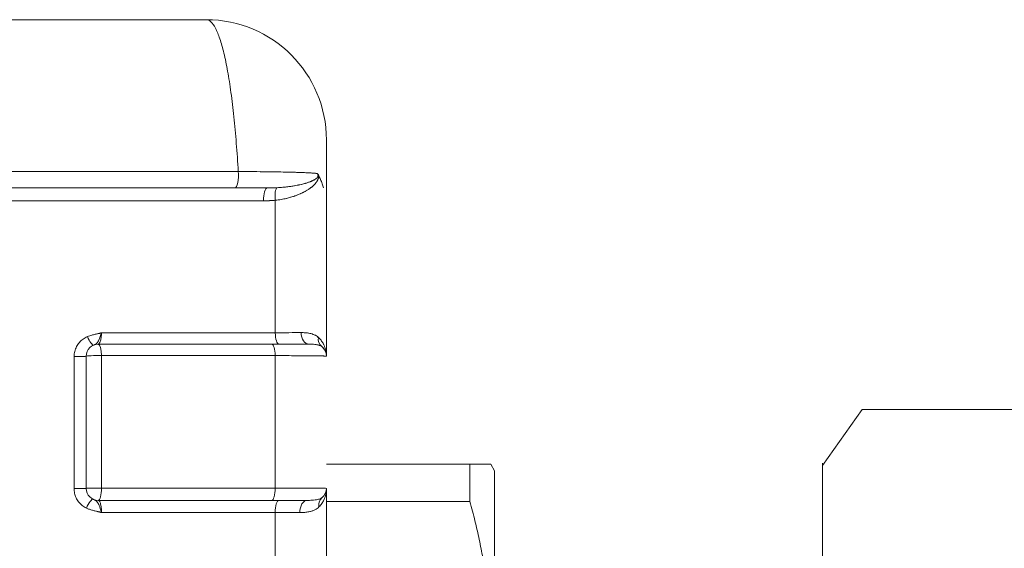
# Model space of a CAD drawing. Header units: centimetres. Extents: x -122 to 72759, y 3298 to 43172.
# Tile 201 of 243: x 31578.65 to 31582.75, y 17265.03 to 17267.22. Entities that reach past the tile are written whole.
import ezdxf
from ezdxf.enums import TextEntityAlignment as Align

# ---------------------------------------------------------------- set-up
doc = ezdxf.new("R2010")
doc.units = ezdxf.units.CM
doc.header["$MEASUREMENT"] = 0
doc.layers.get('0').update_dxf_attribs({"lineweight": 5})
doc.layers.add('San_urządzenia', color=158, linetype='Continuous', lineweight=25)
doc.styles.add('CP_ATTR', font='ROMANS.SHX')

# ---------------------------------------------------------------- blocks, each defined once
blk = doc.blocks.new('G$C4145E6B9')
at = {"color": 0, "linetype": 'Continuous', "lineweight": 0, "extrusion": (0, 1, 0)}
for p, q in [((105.5, -42.161), (-69, -42.161)), ((110.5, -49.161), (110.5, -47.161)), ((27.714, -48.477), (106.827, -48.477)), ((27.7, -49.161), (106.695, -49.161)), ((110.5, -56.161), (110.5, -49.161)), ((27.715, -49.696), (107.886, -49.696)), ((101.135, -55.186), (108.37, -55.186)), ((108.222, -55.661), (101, -55.661)), ((100.5, -61.661), (100.5, -56.161)), ((108.367, -56.138), (101.135, -56.138)), ((110.5, -60.661), (116.474, -60.661)), ((116.474, -62.208), (116.474, -60.661)), ((117.5, -60.939), (117.34, -60.661)), ((117.5, -75.661), (117.5, -60.939)), ((101.135, -61.648), (108.367, -61.648)), ((110.5, -69.161), (110.5, -61.661)), ((101, -62.161), (108.222, -62.161)), ((110.5, -62.208), (116.474, -62.208)), ((108.37, -62.672), (101.135, -62.672))]:
    blk.add_line(p, q, dxfattribs=at)
at = {"color": 0, "linetype": 'Continuous', "lineweight": 0}
for centre, radius, start, end in [((105.5, -47.161), 5, 0, 90), ((101, -56.161), 0.5, 90, 180)]:
    blk.add_arc(centre, radius, start, end, dxfattribs=at)
at = {"color": 0, "linetype": 'Continuous', "lineweight": 0, "extrusion": (0, 0, -1)}
for centre, start, end in [((-110, -56.161), 127.5613, 179.995), ((-101, -61.661), 270, 0), ((-110, -61.661), 180, 230.2628)]:
    blk.add_arc(centre, 0.5, start, end, dxfattribs=at)
at = {"color": 0, "linetype": 'Continuous', "lineweight": 0}
for centre, major_axis, ratio, start_param, end_param in [((106.695, -48.661), (0, -0.5), 0.285585, -0.000006, 1.948102), ((108.03, -49.661), (0, 0.5), 0.289361, 0, 1.640195), ((108.515, -49.642), (-0.045, 0.498), 0.29527, 0.151218, 1.614094), ((108.515, -55.161), (0, -0.5), 0.290406, -1.521506, 0), ((109.77, -55.161), (0, -0.5), 0.649115, -1.531498, 0), ((100.659, -55.328), (0.151, -0.37), 0.267958, -1.627666, -0.0001), ((110.61, -55.368), (-0.305, -0.396), 0.832967, -0.976205, -0.000011), ((100.1, -56.161), (0.4, 0), 0.047365, -1.841743, 0.000002), ((101, -56.161), (-0.5, 0), 0.047289, -1.843793, 0), ((100.02, -68.661), (0, -263.52), 0.000102, -1.618181, -1.597325), ((100.1, -61.661), (0.4, 0), 0.026525, -1.841796, -0.000001), ((101, -61.661), (-0.5, 0), 0.026482, -1.843846, 0), ((108.222, -61.661), (0, -0.5), 0.289047, 0, 1.5963), ((107.5, -61.661), (-3, 0), 0.004468, -3.14159, -1.863917), ((107.409, -62.66), (3.118, 0), 0.003854, -1.257426, -0.881625)]:
    blk.add_ellipse(centre, major_axis=major_axis, ratio=ratio, start_param=start_param, end_param=end_param, dxfattribs=at)
at = {"color": 0, "linetype": 'Continuous', "lineweight": 0, "extrusion": (0, 0, -1)}
for centre, major_axis, ratio, start_param, end_param in [((108.145, -68.662), (-0.001, -261.825), 0.00086, -1.643372, -1.622289), ((107.4, -55.159), (-3.125, 0.001), 0.008823, -2.284596, -1.88655), ((101, -56.161), (0, 0.5), 0.269898, 0, 1.525243), ((108.222, -56.161), (0, 0.5), 0.289198, 0, 1.525243), ((101.101, -68.661), (0, -264.83), 0.000126, -1.618101, -1.597281), ((108.216, -68.661), (0.002, -263.325), 0.000575, -1.618369, -1.597429), ((101, -61.661), (0, -0.5), 0.269757, -1.5963, 0), ((100.614, -62.474), (0.172, 0.361), 0.235485, -1.70717, -0.000035), ((108.515, -62.661), (0, 0.5), 0.290199, -1.592696, -0.002016), ((109.707, -62.661), (0, 0.5), 0.630719, -1.588599, 0), ((110.639, -62.43), (-0.32, 0.384), 0.844307, -0.970061, 0.000014), ((108.152, -68.661), (0, -261.793), 0.000836, -1.593675, -1.572703)]:
    blk.add_ellipse(centre, major_axis=major_axis, ratio=ratio, start_param=start_param, end_param=end_param, dxfattribs=at)
at = {"color": 0, "linetype": 'Continuous', "lineweight": 0}
for points, knots in [([(105.5, -42.161), (105.565, -42.161), (105.63, -42.192), (105.694, -42.252), (105.758, -42.312), (105.82, -42.401), (105.882, -42.519), (105.944, -42.637), (106.004, -42.783), (106.062, -42.957), (106.121, -43.13), (106.177, -43.331), (106.232, -43.556), (106.286, -43.782), (106.338, -44.033), (106.388, -44.307), (106.437, -44.58), (106.484, -44.876), (106.527, -45.193), (106.571, -45.51), (106.611, -45.848), (106.649, -46.202), (106.686, -46.556), (106.72, -46.926), (106.749, -47.307), (106.779, -47.688), (106.805, -48.079), (106.827, -48.477)], [0, 0, 0, 0, 0.111111, 0.111111, 0.111111, 0.222222, 0.222222, 0.222222, 0.333333, 0.333333, 0.333333, 0.444444, 0.444444, 0.444444, 0.555556, 0.555556, 0.555556, 0.666667, 0.666667, 0.666667, 0.777778, 0.777778, 0.777778, 0.888889, 0.888889, 0.888889, 1, 1, 1, 1]), ([(110.112, -48.558), (110.108, -48.558), (110.103, -48.558), (110.098, -48.557), (110.039, -48.552), (109.97, -48.546), (109.889, -48.541), (109.869, -48.54), (109.848, -48.539), (109.827, -48.537), (109.754, -48.533), (109.672, -48.529), (109.581, -48.525), (109.536, -48.523), (109.489, -48.521), (109.439, -48.519), (109.359, -48.516), (109.273, -48.513), (109.181, -48.511), (109.102, -48.508), (109.017, -48.506), (108.929, -48.504), (108.853, -48.502), (108.775, -48.5), (108.694, -48.499), (108.572, -48.496), (108.444, -48.494), (108.311, -48.492), (108.251, -48.491), (108.191, -48.49), (108.129, -48.489), (107.961, -48.487), (107.784, -48.485), (107.602, -48.483), (107.569, -48.482), (107.535, -48.482), (107.502, -48.482), (107.284, -48.48), (107.059, -48.478), (106.827, -48.477)], [0, 0, 0, 0, 0.0105691, 0.0105691, 0.0105691, 0.1428571, 0.1428571, 0.1428571, 0.1754593, 0.1754593, 0.1754593, 0.2857143, 0.2857143, 0.2857143, 0.340457, 0.340457, 0.340457, 0.4285714, 0.4285714, 0.4285714, 0.5054997, 0.5054997, 0.5054997, 0.5714286, 0.5714286, 0.5714286, 0.6702599, 0.6702599, 0.6702599, 0.7142857, 0.7142857, 0.7142857, 0.8351297, 0.8351297, 0.8351297, 0.8571429, 0.8571429, 0.8571429, 0.9999996, 0.9999996, 0.9999996, 0.9999996]), ([(107.756, -48.484), (107.865, -48.486), (107.971, -48.487), (108.074, -48.488), (108.083, -48.488), (108.093, -48.489), (108.102, -48.489)], [0.18216018, 0.18216018, 0.18216018, 0.18216018, 0.25, 0.25, 0.25, 0.25626662, 0.25626662, 0.25626662, 0.25626662]), ([(110.178, -48.637), (110.178, -48.645), (110.178, -48.652), (110.178, -48.66), (110.178, -48.667), (110.178, -48.675), (110.177, -48.683), (110.177, -48.686), (110.177, -48.689), (110.176, -48.691), (110.176, -48.697), (110.175, -48.702), (110.174, -48.708), (110.174, -48.711), (110.173, -48.714), (110.173, -48.716), (110.172, -48.722), (110.171, -48.727), (110.17, -48.733), (110.169, -48.736), (110.168, -48.739), (110.168, -48.742), (110.166, -48.747), (110.165, -48.752), (110.164, -48.758), (110.163, -48.761), (110.162, -48.764), (110.161, -48.767), (110.159, -48.772), (110.157, -48.777), (110.156, -48.783), (110.154, -48.786), (110.153, -48.79), (110.152, -48.793), (110.15, -48.798), (110.148, -48.803), (110.146, -48.808), (110.144, -48.812), (110.143, -48.816), (110.141, -48.819), (110.139, -48.824), (110.137, -48.829), (110.134, -48.834), (110.132, -48.838), (110.13, -48.842), (110.128, -48.846), (110.126, -48.851), (110.123, -48.856), (110.12, -48.861), (110.118, -48.865), (110.115, -48.869), (110.113, -48.874), (110.11, -48.879), (110.107, -48.883), (110.104, -48.888), (110.101, -48.893), (110.098, -48.898), (110.095, -48.902), (110.092, -48.907), (110.089, -48.912), (110.086, -48.916), (110.082, -48.922), (110.078, -48.927), (110.074, -48.932), (110.071, -48.937), (110.067, -48.941), (110.064, -48.946), (110.06, -48.951), (110.055, -48.957), (110.05, -48.963), (110.047, -48.967), (110.043, -48.972), (110.039, -48.976), (110.034, -48.983), (110.029, -48.989), (110.023, -48.995), (110.019, -48.999), (110.015, -49.004), (110.011, -49.008), (110.005, -49.015), (109.998, -49.022), (109.992, -49.028), (109.988, -49.033), (109.983, -49.037), (109.979, -49.041), (109.972, -49.048), (109.964, -49.056), (109.956, -49.063), (109.952, -49.067), (109.948, -49.071), (109.943, -49.075), (109.935, -49.083), (109.926, -49.091), (109.917, -49.098), (109.912, -49.102), (109.908, -49.106), (109.903, -49.11), (109.893, -49.118), (109.883, -49.127), (109.872, -49.135), (109.868, -49.139), (109.863, -49.143), (109.858, -49.146), (109.846, -49.155), (109.834, -49.164), (109.822, -49.173), (109.817, -49.177), (109.812, -49.18), (109.807, -49.184), (109.794, -49.194), (109.779, -49.203), (109.765, -49.213), (109.759, -49.217), (109.754, -49.22), (109.749, -49.223), (109.733, -49.234), (109.716, -49.244), (109.699, -49.255), (109.694, -49.259), (109.688, -49.262), (109.683, -49.265), (109.664, -49.276), (109.644, -49.288), (109.623, -49.3), (109.618, -49.303), (109.612, -49.306), (109.607, -49.309), (109.584, -49.321), (109.561, -49.333), (109.535, -49.346), (109.53, -49.349), (109.524, -49.352), (109.519, -49.354), (109.492, -49.367), (109.464, -49.381), (109.434, -49.395), (109.428, -49.397), (109.423, -49.399), (109.417, -49.402), (109.386, -49.416), (109.352, -49.43), (109.316, -49.445), (109.311, -49.447), (109.305, -49.449), (109.3, -49.451), (109.262, -49.466), (109.222, -49.481), (109.179, -49.496), (109.175, -49.498), (109.17, -49.499), (109.165, -49.501), (109.12, -49.516), (109.073, -49.531), (109.021, -49.547), (109.017, -49.548), (109.013, -49.549), (109.009, -49.55), (108.955, -49.566), (108.898, -49.581), (108.836, -49.596), (108.833, -49.597), (108.83, -49.597), (108.826, -49.598), (108.761, -49.614), (108.691, -49.628), (108.615, -49.642), (108.539, -49.655), (108.457, -49.667), (108.37, -49.676)], [0, 0, 0, 0, 0.033333, 0.033333, 0.033333, 0.066667, 0.066667, 0.066667, 0.077158, 0.077158, 0.077158, 0.1, 0.1, 0.1, 0.111353, 0.111353, 0.111353, 0.133333, 0.133333, 0.133333, 0.145523, 0.145523, 0.145523, 0.166667, 0.166667, 0.166667, 0.179692, 0.179692, 0.179692, 0.2, 0.2, 0.2, 0.213874, 0.213874, 0.213874, 0.233333, 0.233333, 0.233333, 0.248057, 0.248057, 0.248057, 0.266667, 0.266667, 0.266667, 0.282234, 0.282234, 0.282234, 0.3, 0.3, 0.3, 0.316411, 0.316411, 0.316411, 0.333333, 0.333333, 0.333333, 0.35059, 0.35059, 0.35059, 0.366667, 0.366667, 0.366667, 0.384768, 0.384768, 0.384768, 0.4, 0.4, 0.4, 0.418946, 0.418946, 0.418946, 0.433333, 0.433333, 0.433333, 0.453126, 0.453126, 0.453126, 0.466667, 0.466667, 0.466667, 0.487309, 0.487309, 0.487309, 0.5, 0.5, 0.5, 0.521492, 0.521492, 0.521492, 0.533333, 0.533333, 0.533333, 0.555669, 0.555669, 0.555669, 0.566667, 0.566667, 0.566667, 0.589841, 0.589841, 0.589841, 0.6, 0.6, 0.6, 0.624019, 0.624019, 0.624019, 0.633333, 0.633333, 0.633333, 0.658199, 0.658199, 0.658199, 0.666667, 0.666667, 0.666667, 0.692379, 0.692379, 0.692379, 0.7, 0.7, 0.7, 0.726558, 0.726558, 0.726558, 0.733333, 0.733333, 0.733333, 0.760737, 0.760737, 0.760737, 0.766667, 0.766667, 0.766667, 0.794919, 0.794919, 0.794919, 0.8, 0.8, 0.8, 0.829101, 0.829101, 0.829101, 0.833333, 0.833333, 0.833333, 0.863276, 0.863276, 0.863276, 0.866667, 0.866667, 0.866667, 0.897455, 0.897455, 0.897455, 0.9, 0.9, 0.9, 0.931638, 0.931638, 0.931638, 0.933333, 0.933333, 0.933333, 0.966667, 0.966667, 0.966667, 1, 1, 1, 1]), ([(110.112, -48.558), (110.114, -48.56), (110.115, -48.562), (110.116, -48.563), (110.118, -48.565), (110.119, -48.567), (110.121, -48.569), (110.122, -48.57), (110.123, -48.572), (110.124, -48.573), (110.125, -48.575), (110.127, -48.577), (110.128, -48.579), (110.129, -48.58), (110.13, -48.582), (110.131, -48.583), (110.132, -48.585), (110.133, -48.587), (110.134, -48.589), (110.135, -48.59), (110.136, -48.592), (110.137, -48.593), (110.138, -48.595), (110.139, -48.597), (110.139, -48.598), (110.14, -48.6), (110.141, -48.602), (110.142, -48.603), (110.142, -48.605), (110.143, -48.606), (110.144, -48.608), (110.144, -48.61), (110.145, -48.611), (110.145, -48.613), (110.146, -48.614), (110.146, -48.616), (110.147, -48.617), (110.147, -48.619), (110.148, -48.621), (110.148, -48.623), (110.149, -48.624), (110.149, -48.625), (110.149, -48.627), (110.15, -48.629), (110.15, -48.631), (110.15, -48.633), (110.15, -48.634), (110.151, -48.636), (110.151, -48.637), (110.151, -48.639), (110.151, -48.641), (110.151, -48.643), (110.151, -48.645), (110.151, -48.647), (110.151, -48.648), (110.151, -48.65), (110.151, -48.653), (110.151, -48.655), (110.151, -48.657), (110.151, -48.658), (110.15, -48.66), (110.15, -48.662), (110.15, -48.665), (110.149, -48.667), (110.149, -48.669), (110.148, -48.671), (110.148, -48.672), (110.147, -48.675), (110.146, -48.677), (110.146, -48.68), (110.145, -48.682), (110.144, -48.683), (110.144, -48.685), (110.142, -48.689), (110.14, -48.693), (110.138, -48.697), (110.136, -48.701), (110.134, -48.706), (110.131, -48.71), (110.128, -48.714), (110.125, -48.718), (110.122, -48.722), (110.12, -48.725), (110.117, -48.728), (110.115, -48.731), (110.114, -48.733), (110.112, -48.734), (110.111, -48.735), (110.108, -48.738), (110.105, -48.741), (110.102, -48.745), (110.101, -48.746), (110.1, -48.747), (110.098, -48.749), (110.095, -48.752), (110.092, -48.755), (110.088, -48.758), (110.086, -48.759), (110.085, -48.761), (110.083, -48.762), (110.08, -48.766), (110.075, -48.769), (110.071, -48.772), (110.07, -48.774), (110.068, -48.775), (110.066, -48.776), (110.062, -48.78), (110.057, -48.783), (110.052, -48.787), (110.05, -48.788), (110.048, -48.789), (110.046, -48.791), (110.041, -48.794), (110.035, -48.798), (110.029, -48.802), (110.027, -48.803), (110.025, -48.805), (110.023, -48.806), (110.017, -48.81), (110.011, -48.814), (110.004, -48.818), (110.002, -48.819), (109.999, -48.82), (109.997, -48.822), (109.99, -48.826), (109.982, -48.83), (109.975, -48.834), (109.972, -48.835), (109.97, -48.837), (109.968, -48.838), (109.959, -48.842), (109.951, -48.847), (109.942, -48.851), (109.939, -48.852), (109.937, -48.854), (109.934, -48.855), (109.925, -48.859), (109.915, -48.864), (109.905, -48.869), (109.902, -48.87), (109.9, -48.871), (109.897, -48.872), (109.886, -48.877), (109.875, -48.882), (109.863, -48.887), (109.861, -48.888), (109.858, -48.889), (109.856, -48.89), (109.843, -48.895), (109.83, -48.9), (109.817, -48.905), (109.814, -48.906), (109.811, -48.907), (109.809, -48.908), (109.794, -48.914), (109.779, -48.919), (109.763, -48.925), (109.761, -48.926), (109.758, -48.927), (109.755, -48.928), (109.739, -48.934), (109.721, -48.94), (109.703, -48.946), (109.7, -48.946), (109.697, -48.947), (109.694, -48.948), (109.675, -48.954), (109.654, -48.961), (109.632, -48.967), (109.629, -48.968), (109.626, -48.969), (109.623, -48.97), (109.601, -48.976), (109.577, -48.983), (109.551, -48.99), (109.548, -48.991), (109.545, -48.992), (109.542, -48.992), (109.515, -48.999), (109.487, -49.006), (109.457, -49.014), (109.454, -49.014), (109.451, -49.015), (109.448, -49.016), (109.416, -49.023), (109.383, -49.031), (109.347, -49.038), (109.344, -49.039), (109.341, -49.039), (109.338, -49.04), (109.301, -49.048), (109.262, -49.056), (109.219, -49.063), (109.217, -49.064), (109.214, -49.064), (109.211, -49.065), (109.166, -49.073), (109.117, -49.081), (109.064, -49.089), (109.011, -49.097), (108.953, -49.105), (108.891, -49.113), (108.828, -49.12), (108.761, -49.128), (108.687, -49.134), (108.614, -49.141), (108.534, -49.147), (108.449, -49.151)], [0, 0, 0, 0, 0.012015, 0.012015, 0.012015, 0.026316, 0.026316, 0.026316, 0.038736, 0.038736, 0.038736, 0.052632, 0.052632, 0.052632, 0.065441, 0.065441, 0.065441, 0.078947, 0.078947, 0.078947, 0.092141, 0.092141, 0.092141, 0.105263, 0.105263, 0.105263, 0.118849, 0.118849, 0.118849, 0.131579, 0.131579, 0.131579, 0.14555, 0.14555, 0.14555, 0.157895, 0.157895, 0.157895, 0.17224, 0.17224, 0.17224, 0.184211, 0.184211, 0.184211, 0.198929, 0.198929, 0.198929, 0.210526, 0.210526, 0.210526, 0.225628, 0.225628, 0.225628, 0.236842, 0.236842, 0.236842, 0.252337, 0.252337, 0.252337, 0.263158, 0.263158, 0.263158, 0.279054, 0.279054, 0.279054, 0.289474, 0.289474, 0.289474, 0.305759, 0.305759, 0.305759, 0.315789, 0.315789, 0.315789, 0.342105, 0.342105, 0.342105, 0.368421, 0.368421, 0.368421, 0.394737, 0.394737, 0.394737, 0.412558, 0.412558, 0.412558, 0.421053, 0.421053, 0.421053, 0.439257, 0.439257, 0.439257, 0.447368, 0.447368, 0.447368, 0.465959, 0.465959, 0.465959, 0.473684, 0.473684, 0.473684, 0.492661, 0.492661, 0.492661, 0.5, 0.5, 0.5, 0.519363, 0.519363, 0.519363, 0.526316, 0.526316, 0.526316, 0.546066, 0.546066, 0.546066, 0.552632, 0.552632, 0.552632, 0.572769, 0.572769, 0.572769, 0.578947, 0.578947, 0.578947, 0.599473, 0.599473, 0.599473, 0.605263, 0.605263, 0.605263, 0.626175, 0.626175, 0.626175, 0.631579, 0.631579, 0.631579, 0.652874, 0.652874, 0.652874, 0.657895, 0.657895, 0.657895, 0.679572, 0.679572, 0.679572, 0.684211, 0.684211, 0.684211, 0.706274, 0.706274, 0.706274, 0.710526, 0.710526, 0.710526, 0.732976, 0.732976, 0.732976, 0.736842, 0.736842, 0.736842, 0.759679, 0.759679, 0.759679, 0.763158, 0.763158, 0.763158, 0.786381, 0.786381, 0.786381, 0.789474, 0.789474, 0.789474, 0.813083, 0.813083, 0.813083, 0.815789, 0.815789, 0.815789, 0.839787, 0.839787, 0.839787, 0.842105, 0.842105, 0.842105, 0.866489, 0.866489, 0.866489, 0.868421, 0.868421, 0.868421, 0.893189, 0.893189, 0.893189, 0.894737, 0.894737, 0.894737, 0.921053, 0.921053, 0.921053, 0.947368, 0.947368, 0.947368, 0.973684, 0.973684, 0.973684, 1, 1, 1, 1]), ([(109.047, -48.507), (109.05, -48.507), (109.052, -48.507), (109.055, -48.507), (109.127, -48.509), (109.195, -48.511), (109.26, -48.513), (109.305, -48.515), (109.348, -48.516), (109.39, -48.518)], [0.4976281, 0.4976281, 0.4976281, 0.4976281, 0.5, 0.5, 0.5, 0.5663719, 0.5663719, 0.5663719, 0.6127783, 0.6127783, 0.6127783, 0.6127783]), ([(109.929, -48.544), (109.932, -48.544), (109.936, -48.544), (109.94, -48.545), (110.001, -48.549), (110.054, -48.553), (110.101, -48.557), (110.105, -48.558), (110.109, -48.558), (110.112, -48.558)], [0.8681142, 0.8681142, 0.8681142, 0.8681142, 0.875, 0.875, 0.875, 0.9909956, 0.9909956, 0.9909956, 1, 1, 1, 1]), ([(110.129, -48.572), (110.129, -48.572), (110.129, -48.572), (110.129, -48.572), (110.123, -48.567), (110.118, -48.563), (110.112, -48.558)], [0.7493701, 0.7493701, 0.7493701, 0.7493701, 0.75, 0.75, 0.75, 1, 1, 1, 1]), ([(110.112, -48.558), (110.118, -48.563), (110.123, -48.567), (110.129, -48.572), (110.134, -48.577), (110.14, -48.582), (110.146, -48.588), (110.151, -48.594), (110.157, -48.601), (110.162, -48.609), (110.168, -48.617), (110.173, -48.627), (110.178, -48.637)], [0, 0, 0, 0, 0.25, 0.25, 0.25, 0.5, 0.5, 0.5, 0.75, 0.75, 0.75, 1, 1, 1, 1]), ([(110.178, -48.637), (110.206, -48.695), (110.232, -48.752), (110.256, -48.81), (110.28, -48.868), (110.303, -48.926), (110.323, -48.984), (110.344, -49.043), (110.363, -49.102), (110.38, -49.161)], [0, 0, 0, 0, 0.333333, 0.333333, 0.333333, 0.666667, 0.666667, 0.666667, 1, 1, 1, 1]), ([(108.03, -49.161), (107.896, -49.161), (107.757, -49.161), (107.613, -49.161), (107.54, -49.161), (107.466, -49.161), (107.392, -49.161), (107.317, -49.161), (107.242, -49.161), (107.166, -49.161), (107.013, -49.161), (106.856, -49.161), (106.695, -49.161)], [0, 0, 0, 0, 0.3333333, 0.3333333, 0.3333333, 0.5006827, 0.5006827, 0.5006827, 0.6666667, 0.6666667, 0.6666667, 0.9999988, 0.9999988, 0.9999988, 0.9999988]), ([(108.449, -49.151), (108.404, -49.154), (108.36, -49.156), (108.315, -49.157), (108.271, -49.158), (108.227, -49.159), (108.18, -49.16), (108.132, -49.161), (108.082, -49.161), (108.03, -49.161)], [0, 0, 0, 0, 0.333333, 0.333333, 0.333333, 0.666667, 0.666667, 0.666667, 1, 1, 1, 1]), ([(101.135, -55.186), (101.121, -55.19), (101.105, -55.195), (101.091, -55.199), (101.076, -55.204), (101.062, -55.208), (101.046, -55.212), (101.03, -55.216), (101.014, -55.22), (100.996, -55.224), (100.978, -55.228), (100.958, -55.233), (100.938, -55.237), (100.917, -55.242), (100.896, -55.247), (100.873, -55.252), (100.85, -55.258), (100.826, -55.263), (100.802, -55.269), (100.778, -55.275), (100.753, -55.281), (100.728, -55.289), (100.702, -55.296), (100.675, -55.303), (100.646, -55.313), (100.617, -55.323), (100.585, -55.334), (100.552, -55.348)], [0.0000103, 0.0000103, 0.0000103, 0.0000103, 0.1111111, 0.1111111, 0.1111111, 0.2222222, 0.2222222, 0.2222222, 0.3333333, 0.3333333, 0.3333333, 0.4444444, 0.4444444, 0.4444444, 0.5555556, 0.5555556, 0.5555556, 0.6666667, 0.6666667, 0.6666667, 0.7777778, 0.7777778, 0.7777778, 0.8888889, 0.8888889, 0.8888889, 1, 1, 1, 1]), ([(101.135, -55.186), (101.127, -55.212), (101.119, -55.238), (101.111, -55.264), (101.103, -55.29), (101.095, -55.316), (101.086, -55.342), (101.077, -55.369), (101.068, -55.396), (101.057, -55.422), (101.047, -55.448), (101.037, -55.473), (101.026, -55.496), (101.014, -55.519), (101.002, -55.541), (100.989, -55.56), (100.977, -55.579), (100.963, -55.596), (100.95, -55.61), (100.936, -55.625), (100.923, -55.637), (100.909, -55.647), (100.894, -55.658), (100.879, -55.667), (100.863, -55.675), (100.847, -55.683), (100.83, -55.691), (100.811, -55.698)], [0.0000107, 0.0000107, 0.0000107, 0.0000107, 0.1111111, 0.1111111, 0.1111111, 0.2222222, 0.2222222, 0.2222222, 0.3333333, 0.3333333, 0.3333333, 0.4444444, 0.4444444, 0.4444444, 0.5555556, 0.5555556, 0.5555556, 0.6666667, 0.6666667, 0.6666667, 0.7777778, 0.7777778, 0.7777778, 0.8888889, 0.8888889, 0.8888889, 1, 1, 1, 1]), ([(101, -55.661), (101.01, -55.661), (101.02, -55.657), (101.03, -55.648), (101.04, -55.64), (101.049, -55.628), (101.058, -55.613), (101.067, -55.598), (101.075, -55.579), (101.083, -55.557), (101.09, -55.535), (101.097, -55.51), (101.104, -55.482), (101.11, -55.455), (101.116, -55.424), (101.12, -55.392), (101.125, -55.359), (101.128, -55.326), (101.131, -55.291), (101.133, -55.257), (101.135, -55.221), (101.135, -55.186)], [0, 0, 0, 0, 0.1428571, 0.1428571, 0.1428571, 0.2857143, 0.2857143, 0.2857143, 0.4285714, 0.4285714, 0.4285714, 0.5714286, 0.5714286, 0.5714286, 0.7142857, 0.7142857, 0.7142857, 0.8571429, 0.8571429, 0.8571429, 0.9999895, 0.9999895, 0.9999895, 0.9999895]), ([(110.165, -55.38), (110.112, -55.333), (110.054, -55.298), (109.994, -55.272), (109.934, -55.245), (109.871, -55.226), (109.809, -55.213), (109.747, -55.2), (109.684, -55.191), (109.623, -55.187), (109.562, -55.182), (109.503, -55.18), (109.446, -55.181)], [0.0000008, 0.0000008, 0.0000008, 0.0000008, 0.25, 0.25, 0.25, 0.5, 0.5, 0.5, 0.75, 0.75, 0.75, 1, 1, 1, 1]), ([(109.65, -55.189), (109.651, -55.189), (109.652, -55.189), (109.653, -55.189), (109.683, -55.192), (109.71, -55.196), (109.737, -55.2)], [0.19621452, 0.19621452, 0.19621452, 0.19621452, 0.2, 0.2, 0.2, 0.29306803, 0.29306803, 0.29306803, 0.29306803]), ([(109.823, -55.216), (109.823, -55.216), (109.823, -55.216), (109.823, -55.216), (109.826, -55.217), (109.829, -55.218), (109.832, -55.218)], [0.39924856, 0.39924856, 0.39924856, 0.39924856, 0.4, 0.4, 0.4, 0.41108692, 0.41108692, 0.41108692, 0.41108692]), ([(108.222, -55.661), (108.34, -55.661), (108.452, -55.661), (108.559, -55.661), (108.581, -55.661), (108.601, -55.661), (108.622, -55.661), (108.706, -55.661), (108.787, -55.661), (108.865, -55.661), (108.904, -55.661), (108.941, -55.661), (108.978, -55.661), (109.036, -55.661), (109.091, -55.661), (109.145, -55.661), (109.197, -55.661), (109.247, -55.661), (109.295, -55.661), (109.328, -55.661), (109.361, -55.661), (109.392, -55.661), (109.452, -55.661), (109.509, -55.661), (109.561, -55.661), (109.575, -55.661), (109.588, -55.661), (109.602, -55.661), (109.665, -55.661), (109.721, -55.661), (109.77, -55.661)], [0, 0, 0, 0, 0.166667, 0.166667, 0.166667, 0.199678, 0.199678, 0.199678, 0.333333, 0.333333, 0.333333, 0.398889, 0.398889, 0.398889, 0.5, 0.5, 0.5, 0.598705, 0.598705, 0.598705, 0.666667, 0.666667, 0.666667, 0.79824, 0.79824, 0.79824, 0.833333, 0.833333, 0.833333, 1, 1, 1, 1]), ([(110.305, -55.765), (110.278, -55.744), (110.247, -55.728), (110.213, -55.715), (110.207, -55.713), (110.202, -55.711), (110.197, -55.709), (110.156, -55.696), (110.112, -55.686), (110.065, -55.679), (110.048, -55.676), (110.03, -55.674), (110.012, -55.672), (109.982, -55.669), (109.951, -55.666), (109.92, -55.665), (109.87, -55.662), (109.82, -55.661), (109.77, -55.661)], [0, 0, 0, 0, 0.216156, 0.216156, 0.216156, 0.25, 0.25, 0.25, 0.5, 0.5, 0.5, 0.592825, 0.592825, 0.592825, 0.75, 0.75, 0.75, 1, 1, 1, 1]), ([(110.5, -56.161), (110.5, -56.125), (110.498, -56.089), (110.495, -56.055), (110.492, -56.021), (110.487, -55.988), (110.481, -55.955), (110.475, -55.921), (110.467, -55.888), (110.457, -55.852), (110.447, -55.817), (110.434, -55.779), (110.418, -55.741), (110.403, -55.703), (110.384, -55.663), (110.361, -55.623), (110.338, -55.582), (110.311, -55.542), (110.279, -55.501), (110.247, -55.46), (110.21, -55.419), (110.165, -55.38)], [0, 0, 0, 0, 0.142857, 0.142857, 0.142857, 0.285714, 0.285714, 0.285714, 0.428571, 0.428571, 0.428571, 0.571429, 0.571429, 0.571429, 0.714286, 0.714286, 0.714286, 0.857143, 0.857143, 0.857143, 1, 1, 1, 1]), ([(108.367, -56.138), (108.526, -56.139), (108.679, -56.139), (108.823, -56.14), (108.831, -56.14), (108.839, -56.14), (108.847, -56.14), (108.982, -56.14), (109.11, -56.141), (109.232, -56.142), (109.246, -56.142), (109.26, -56.142), (109.274, -56.142), (109.388, -56.143), (109.498, -56.143), (109.599, -56.144), (109.618, -56.144), (109.636, -56.144), (109.654, -56.144), (109.747, -56.145), (109.834, -56.146), (109.913, -56.147), (109.933, -56.147), (109.954, -56.147), (109.973, -56.148), (110.044, -56.148), (110.108, -56.149), (110.165, -56.15), (110.185, -56.15), (110.204, -56.151), (110.222, -56.151), (110.271, -56.152), (110.313, -56.153), (110.349, -56.154), (110.366, -56.154), (110.381, -56.154), (110.394, -56.155), (110.422, -56.156), (110.445, -56.156), (110.462, -56.157), (110.472, -56.158), (110.479, -56.158), (110.485, -56.159), (110.495, -56.159), (110.5, -56.16), (110.5, -56.161)], [0, 0, 0, 0, 0.125, 0.125, 0.125, 0.131825, 0.131825, 0.131825, 0.25, 0.25, 0.25, 0.263579, 0.263579, 0.263579, 0.375, 0.375, 0.375, 0.395363, 0.395363, 0.395363, 0.5, 0.5, 0.5, 0.527157, 0.527157, 0.527157, 0.625, 0.625, 0.625, 0.658963, 0.658963, 0.658963, 0.75, 0.75, 0.75, 0.790751, 0.790751, 0.790751, 0.875, 0.875, 0.875, 0.922506, 0.922506, 0.922506, 1, 1, 1, 1]), ([(110.305, -55.765), (110.333, -55.787), (110.359, -55.812), (110.383, -55.839), (110.385, -55.842), (110.387, -55.845), (110.39, -55.848)], [0, 0, 0, 0, 0.25, 0.25, 0.25, 0.2754944, 0.2754944, 0.2754944, 0.2754944]), ([(110.191, -62.435), (110.239, -62.389), (110.278, -62.34), (110.311, -62.292), (110.344, -62.244), (110.37, -62.196), (110.392, -62.15), (110.414, -62.103), (110.432, -62.058), (110.446, -62.014), (110.459, -61.971), (110.47, -61.928), (110.478, -61.888), (110.486, -61.847), (110.491, -61.808), (110.495, -61.77), (110.498, -61.732), (110.5, -61.696), (110.5, -61.661)], [0, 0, 0, 0, 0.166667, 0.166667, 0.166667, 0.333333, 0.333333, 0.333333, 0.5, 0.5, 0.5, 0.666667, 0.666667, 0.666667, 0.833333, 0.833333, 0.833333, 1, 1, 1, 1]), ([(100.785, -62.113), (100.796, -62.118), (100.808, -62.123), (100.819, -62.129), (100.831, -62.134), (100.842, -62.14), (100.855, -62.147), (100.864, -62.152), (100.874, -62.158), (100.884, -62.165), (100.887, -62.166), (100.889, -62.168), (100.892, -62.17), (100.904, -62.179), (100.917, -62.189), (100.93, -62.201), (100.936, -62.208), (100.942, -62.214), (100.949, -62.221), (100.955, -62.228), (100.961, -62.236), (100.967, -62.244), (100.979, -62.26), (100.991, -62.278), (101.002, -62.298), (101.013, -62.318), (101.023, -62.34), (101.033, -62.363), (101.036, -62.369), (101.038, -62.374), (101.04, -62.38), (101.048, -62.398), (101.054, -62.416), (101.061, -62.435), (101.066, -62.45), (101.071, -62.465), (101.076, -62.48), (101.079, -62.49), (101.082, -62.5), (101.085, -62.509), (101.093, -62.534), (101.101, -62.56), (101.109, -62.587), (101.117, -62.614), (101.126, -62.643), (101.135, -62.672)], [0, 0, 0, 0, 0.090909, 0.090909, 0.090909, 0.181818, 0.181818, 0.181818, 0.255083, 0.255083, 0.255083, 0.272727, 0.272727, 0.272727, 0.363636, 0.363636, 0.363636, 0.409028, 0.409028, 0.409028, 0.454545, 0.454545, 0.454545, 0.545455, 0.545455, 0.545455, 0.636364, 0.636364, 0.636364, 0.659265, 0.659265, 0.659265, 0.727273, 0.727273, 0.727273, 0.783131, 0.783131, 0.783131, 0.818182, 0.818182, 0.818182, 0.909091, 0.909091, 0.909091, 1, 1, 1, 1]), ([(101, -62.161), (101.011, -62.161), (101.022, -62.166), (101.032, -62.176), (101.043, -62.185), (101.052, -62.198), (101.061, -62.215), (101.062, -62.217), (101.063, -62.218), (101.064, -62.22), (101.072, -62.236), (101.08, -62.256), (101.087, -62.278), (101.088, -62.281), (101.089, -62.284), (101.09, -62.287), (101.096, -62.309), (101.102, -62.333), (101.108, -62.359), (101.109, -62.364), (101.11, -62.369), (101.111, -62.374), (101.116, -62.399), (101.12, -62.426), (101.123, -62.455), (101.124, -62.462), (101.125, -62.469), (101.126, -62.476), (101.129, -62.504), (101.131, -62.532), (101.133, -62.561), (101.133, -62.57), (101.134, -62.579), (101.134, -62.589), (101.135, -62.616), (101.136, -62.644), (101.135, -62.672)], [0, 0, 0, 0, 0.142857, 0.142857, 0.142857, 0.285714, 0.285714, 0.285714, 0.29782, 0.29782, 0.29782, 0.428571, 0.428571, 0.428571, 0.446721, 0.446721, 0.446721, 0.571429, 0.571429, 0.571429, 0.595626, 0.595626, 0.595626, 0.714286, 0.714286, 0.714286, 0.744566, 0.744566, 0.744566, 0.857143, 0.857143, 0.857143, 0.893465, 0.893465, 0.893465, 1, 1, 1, 1]), ([(109.707, -62.161), (109.679, -62.161), (109.648, -62.161), (109.616, -62.161), (109.582, -62.161), (109.547, -62.161), (109.51, -62.161), (109.465, -62.161), (109.417, -62.161), (109.366, -62.161), (109.334, -62.161), (109.302, -62.161), (109.268, -62.161), (109.201, -62.161), (109.13, -62.161), (109.054, -62.161), (109.027, -62.161), (109.001, -62.161), (108.973, -62.161), (108.879, -62.161), (108.777, -62.161), (108.669, -62.161), (108.653, -62.161), (108.638, -62.161), (108.622, -62.161), (108.496, -62.161), (108.364, -62.161), (108.222, -62.161)], [0.0000011, 0.0000011, 0.0000011, 0.0000011, 0.0984901, 0.0984901, 0.0984901, 0.2, 0.2, 0.2, 0.3234222, 0.3234222, 0.3234222, 0.4, 0.4, 0.4, 0.5489341, 0.5489341, 0.5489341, 0.6, 0.6, 0.6, 0.7746946, 0.7746946, 0.7746946, 0.8, 0.8, 0.8, 1, 1, 1, 1]), ([(109.707, -62.161), (109.774, -62.161), (109.834, -62.16), (109.887, -62.157), (109.939, -62.154), (109.985, -62.15), (110.025, -62.145), (110.065, -62.14), (110.1, -62.134), (110.131, -62.128), (110.161, -62.121), (110.188, -62.113), (110.211, -62.105), (110.235, -62.096), (110.255, -62.087), (110.273, -62.077), (110.291, -62.067), (110.306, -62.057), (110.32, -62.046)], [0, 0, 0, 0, 0.166667, 0.166667, 0.166667, 0.333333, 0.333333, 0.333333, 0.5, 0.5, 0.5, 0.666667, 0.666667, 0.666667, 0.833333, 0.833333, 0.833333, 1, 1, 1, 1]), ([(100.506, -62.483), (100.526, -62.492), (100.546, -62.501), (100.567, -62.51), (100.588, -62.518), (100.609, -62.526), (100.63, -62.534), (100.652, -62.541), (100.675, -62.549), (100.697, -62.556), (100.72, -62.562), (100.743, -62.569), (100.766, -62.575), (100.788, -62.581), (100.811, -62.587), (100.832, -62.592), (100.854, -62.598), (100.875, -62.603), (100.895, -62.607), (100.915, -62.612), (100.934, -62.617), (100.952, -62.621), (100.969, -62.625), (100.986, -62.629), (101.002, -62.633), (101.017, -62.637), (101.031, -62.641), (101.045, -62.644), (101.059, -62.648), (101.073, -62.652), (101.088, -62.657), (101.103, -62.661), (101.119, -62.666), (101.135, -62.672)], [0, 0, 0, 0, 0.0909091, 0.0909091, 0.0909091, 0.1818182, 0.1818182, 0.1818182, 0.2727273, 0.2727273, 0.2727273, 0.3636364, 0.3636364, 0.3636364, 0.4545455, 0.4545455, 0.4545455, 0.5454545, 0.5454545, 0.5454545, 0.6363636, 0.6363636, 0.6363636, 0.7272727, 0.7272727, 0.7272727, 0.8181818, 0.8181818, 0.8181818, 0.9090909, 0.9090909, 0.9090909, 0.9999959, 0.9999959, 0.9999959, 0.9999959]), ([(109.392, -62.67), (109.466, -62.67), (109.535, -62.667), (109.597, -62.661), (109.659, -62.655), (109.715, -62.647), (109.767, -62.637), (109.818, -62.627), (109.864, -62.615), (109.906, -62.601), (109.948, -62.587), (109.986, -62.571), (110.021, -62.554), (110.055, -62.537), (110.086, -62.519), (110.114, -62.499), (110.142, -62.479), (110.168, -62.458), (110.191, -62.435)], [0, 0, 0, 0, 0.166667, 0.166667, 0.166667, 0.333333, 0.333333, 0.333333, 0.5, 0.5, 0.5, 0.666667, 0.666667, 0.666667, 0.833333, 0.833333, 0.833333, 1, 1, 1, 1])]:
    blk.add_open_spline(points, degree=3, knots=knots, dxfattribs=at)
for points in [[(109.651, -48.961), (109.652, -48.961), (109.652, -48.961), (109.653, -48.961)], [(109.8, -48.912), (109.8, -48.912), (109.8, -48.912), (109.8, -48.912)], [(109.831, -49.167), (109.831, -49.167), (109.831, -49.167), (109.831, -49.167)], [(109.417, -49.402), (109.417, -49.402), (109.417, -49.402), (109.417, -49.402)], [(109.696, -49.257), (109.696, -49.257), (109.696, -49.257), (109.696, -49.257)], [(108.37, -49.676), (108.317, -49.681), (108.211, -49.689), (108.058, -49.694), (107.944, -49.696), (107.886, -49.696)], [(108.136, -49.691), (108.146, -49.691), (108.156, -49.69), (108.166, -49.69)], [(108.241, -49.686), (108.241, -49.686), (108.241, -49.686), (108.241, -49.686)], [(101.129, -55.312), (101.119, -55.309), (101.109, -55.305), (101.099, -55.302)], [(109.913, -55.241), (109.928, -55.246), (109.943, -55.251), (109.957, -55.257)], [(110.019, -55.283), (110.03, -55.289), (110.04, -55.294), (110.051, -55.3)], [(100.552, -55.348), (100.484, -55.375), (100.361, -55.444), (100.209, -55.583), (100.09, -55.754), (100.011, -55.961), (99.993, -56.104), (99.993, -56.179)], [(110.085, -55.682), (110.109, -55.686), (110.131, -55.691), (110.151, -55.696)], [(110.133, -55.353), (110.143, -55.361), (110.153, -55.369), (110.163, -55.378)], [(110.332, -55.575), (110.335, -55.579), (110.338, -55.584), (110.34, -55.588)], [(110.384, -55.666), (110.385, -55.668), (110.386, -55.67), (110.387, -55.672)], [(110.475, -56.006), (110.458, -55.953), (110.432, -55.903), (110.396, -55.856)], [(110.447, -55.937), (110.437, -55.917), (110.425, -55.896), (110.411, -55.877)], [(110.498, -56.12), (110.497, -56.099), (110.494, -56.078), (110.489, -56.057)], [(110.491, -56.067), (110.497, -56.097), (110.5, -56.128), (110.5, -56.161)], [(110.5, -56.154), (110.5, -56.125), (110.497, -56.096), (110.491, -56.067)], [(99.993, -61.671), (99.993, -61.738), (100.007, -61.867), (100.07, -62.051), (100.173, -62.223), (100.321, -62.376), (100.44, -62.452), (100.506, -62.483)], [(110.32, -62.046), (110.32, -62.045), (110.321, -62.044), (110.322, -62.044)]]:
    blk.add_open_spline(points, degree=3, dxfattribs=at)
for points, weights in [([(117.34, -60.661), (117.34, -60.661), (116.474, -60.661)], [1.92184292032, 1.92184292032, 1.83032659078]), ([(116.474, -62.208), (118.127, -68.161), (116.474, -74.114)], [1.7880640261, 1.96687042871, 1.7880640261])]:
    blk.add_rational_spline(points, weights, degree=2, dxfattribs=at)
blk = doc.blocks.new('G$C47674F1A')
for p, q in [((-11, 2.5115), (-10.7239, 2.9)), ((-10.7239, 2.9), (-8.8622, 2.9)), ((-11, -2.5115), (-11, 2.5274)), ((-11, 2.5115), (-11, -2.5115))]:
    blk.add_line(p, q)
at = {"style": 'CP_ATTR', "flags": 9}
for tag in ['NAME', 'PRODUCER', 'PRODUCT-TYPE', 'ARTICLE', 'FLOW', 'NUMBER', 'SYSTEM', 'FORM', 'SIZE', 'CHARACTER', 'ORDER-NO', 'GROUP', 'OTHER']:
    blk.add_attdef(tag, (-8.0277, 0.1752), '', height=0.00001, rotation=180, dxfattribs=at)
at = {"linetype": 'ByBlock', "style": 'CP_ATTR', "flags": 9}
for tag, p in [('OTHER', (0.4236, 0.0742)), ('FLOW', (0.4236, 0.0742)), ('PN', (0.4236, 0.0742)), ('NAME', (0.4236, 0.0742)), ('TEMPERATURE', (0.4236, 0.0741)), ('CHARACTER', (0.4236, 0.0741)), ('ORDER-NO', (0.4236, 0.0741)), ('PRODUCT-TYPE', (0.4236, 0.0741)), ('NUMBER', (0.4236, 0.0741)), ('ARTICLE', (0.4237, 0.0742)), ('PRODUCER', (0.4237, 0.0742)), ('WEIGHT', (0.4237, 0.0741)), ('VOLTAGE', (0.4237, 0.0741)), ('POWER', (0.4237, 0.0741)), ('DN', (0.4237, 0.0741)), ('GROUP', (0.4237, 0.0741))]:
    blk.add_attdef(tag, text='', height=0.000005, dxfattribs=at).set_placement(p, align=Align.MIDDLE_LEFT)
at = {"linetype": 'ByBlock', "style": 'CP_ATTR', "text_generation_flag": 4, "flags": 9}
for tag, p in [('GROUP', (-11.0091, 0.0032)), ('NUMBER', (-11.0091, 0.0033)), ('PRODUCT-TYPE', (-11.0091, 0.0033)), ('ORDER-NO', (-11.0091, 0.0033)), ('DN', (-11.0091, 0.0033)), ('TEMPERATURE', (-11.0091, 0.0032)), ('POWER', (-11.0091, 0.0033)), ('VOLTAGE', (-11.0091, 0.0033)), ('NAME', (-11.0091, 0.0032)), ('PRODUCER', (-11.0091, 0.0032)), ('ARTICLE', (-11.0091, 0.0032)), ('CHARACTER', (-11.0091, 0.0032)), ('PN', (-11.0091, 0.0032)), ('FLOW', (-11.0091, 0.0032)), ('WEIGHT', (-11.0091, 0.0032)), ('OTHER', (-11.0091, 0.0032))]:
    blk.add_attdef(tag, text='', height=0.000005, dxfattribs=at).set_placement(p, align=Align.MIDDLE_LEFT)
for tag, p in [('NAME', (-10.9909, -0.0032)), ('GROUP', (-10.9909, -0.0032)), ('PRODUCER', (-10.9909, -0.0032)), ('ARTICLE', (-10.9909, -0.0032)), ('CHARACTER', (-10.9909, -0.0032)), ('PN', (-10.9909, -0.0032)), ('TEMPERATURE', (-10.9909, -0.0032)), ('FLOW', (-10.9909, -0.0032)), ('WEIGHT', (-10.9909, -0.0032)), ('OTHER', (-10.9909, -0.0032)), ('NUMBER', (-10.9909, -0.0033)), ('PRODUCT-TYPE', (-10.9909, -0.0033)), ('ORDER-NO', (-10.9909, -0.0033)), ('DN', (-10.9909, -0.0033)), ('POWER', (-10.9909, -0.0033)), ('VOLTAGE', (-10.9909, -0.0033))]:
    blk.add_attdef(tag, text='', height=0.000005, rotation=180, dxfattribs=at).set_placement(p, align=Align.MIDDLE_LEFT)
blk = doc.blocks.new('G$CB5497DE1')
at = {"xscale": 0.6, "yscale": 0.6, "zscale": 0.6}
blk.add_blockref('G$C47674F1A', (5.6257, -1.488, -25), dxfattribs=at)
at = {"layer": 'San_urządzenia', "xscale": 0.1, "yscale": 0.1, "zscale": 0.1}
blk.add_blockref('G$C4145E6B9', (-14.0898, 6.0902, -25), dxfattribs=at)

msp = doc.modelspace()

# ---------------------------------------------------------------- block references
msp.add_blockref('G$CB5497DE1', (31582.97075, 17265.35095))

doc.saveas('drawing.dxf')
